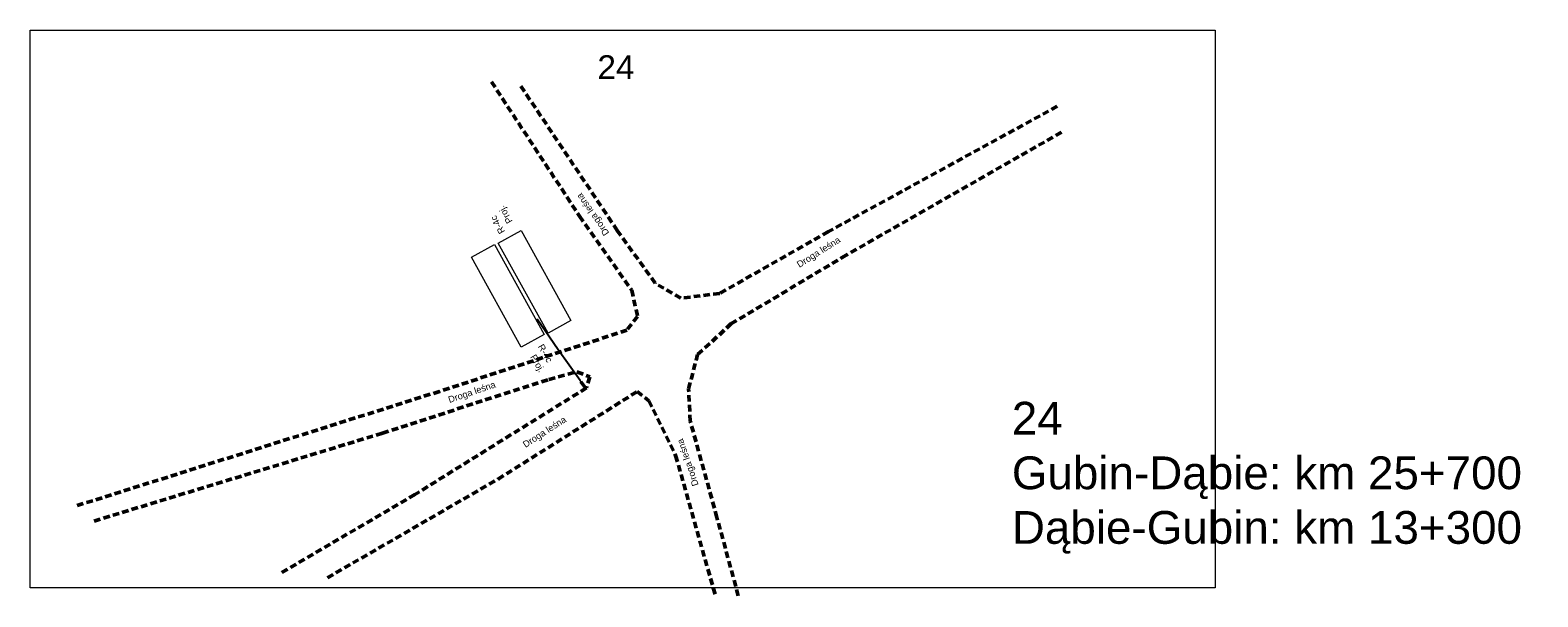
# Model space of a CAD drawing. Header units: millimetres. Extents: x -32728 to 16036, y -21222 to 1675.
# Tile 21 of 58: x 2732 to 2962, y -443 to -357. Entities that reach past the tile are written whole.
import ezdxf
from ezdxf import colors
from ezdxf.entities.mleader import LeaderData, LeaderLine
from ezdxf.math import Vec2, Vec3

# ---------------------------------------------------------------- set-up
doc = ezdxf.new("R2010")
doc.units = ezdxf.units.MM
doc.linetypes.add('2', pattern=[1.5, 1, -0.5])
doc.layers.add('0  podklady', color=250, linetype='Continuous', lineweight=5, plot=False)
doc.layers.add('0 pomoc', color=61, linetype='Continuous', lineweight=30, plot=False)
doc.layers.add('10 znaki pionowe projektowane', color=1, linetype='Continuous', lineweight=15)
doc.layers.add('2 krawedz jezdni', color=7, linetype='2', lineweight=50, true_color=0x000000)
doc.layers.add('4 wymiary', color=7, linetype='Continuous', lineweight=15, true_color=0x000000)
doc.styles.add('plan', font='arial.ttf', dxfattribs={"height": 1})
doc.styles.get("Standard").update_dxf_attribs({"font": 'arial.ttf'})
picture_1 = doc.add_image_def('image48.png', size_in_pixel=(1879, 885))
picture_2 = doc.add_image_def('image97.png', size_in_pixel=(2967, 756))
picture_3 = doc.add_image_def('image98.png', size_in_pixel=(2967, 756))

# ---------------------------------------------------------------- blocks, each defined once
blk = doc.blocks.new('Słupek')
h = blk.add_hatch(color=256)
h.paths.add_polyline_path([(-50, -5), (0, -5), (50, -5), (50, -10), (-50, -10)])
h.paths.add_polyline_path([(5, 0, 1), (-5, 0, 1)])
at = {"color": 7}
blk.add_lwpolyline([(-50, -5), (50, -5), (50, -10), (-50, -10)], close=True, dxfattribs=at)
blk.add_circle((0, 0), 5, dxfattribs=at)
blk = doc.blocks.new('P_Opis_Pionowe')
at = {"flags": 1}
for tag, p in [('Wielkość', (0, -1.2)), ('Odblaskowość', (0, -2.4)), ('Aktywny', (0, -3.6)), ('Ilość', (0, -4.8)), ('Dodatkowe', (0, -6)), ('Kilometraż', (0, -7.2)), ('NrDrogi', (0, -8.4))]:
    blk.add_attdef(tag, p, '', height=1, dxfattribs=at)
for tag, p in [('Symbol', (0, 0)), ('Stan', (5, 0))]:
    blk.add_attdef(tag, p, '', height=1)

msp = doc.modelspace()

# ---------------------------------------------------------------- linework, layer by layer
at = {"layer": '2 krawedz jezdni'}
for points in [[(2840.169, -443.302), (2836.914, -431.35), (2832.845, -416.652), (2832.591, -411.719), (2833.964, -406.481), (2839.05, -401.802), (2856.036, -391.631), (2889.571, -372.478)], [(2741.86, -431.876), (2785.865, -418.466), (2811.253, -410.264), (2815.55, -409.092), (2817.502, -409.873), (2816.982, -411.566), (2790.813, -427.84), (2770.372, -439.818)], [(2777.479, -440.531), (2803.518, -425.476), (2824.728, -412.125), (2826.529, -413.529), (2830.608, -421.891), (2836.731, -443.454)]]:
    msp.add_lwpolyline(points, dxfattribs=at)

# ---------------------------------------------------------------- block references
at = {"layer": '10 znaki pionowe projektowane'}
ref = msp.add_blockref('P_Opis_Pionowe', (2804.608, -387.686), dxfattribs=dict(at, rotation=119.605768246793))
ref.add_attrib('Symbol', 'R-4c', (2804.608, -387.686), dxfattribs={"layer": '0', "height": 1, "rotation": 9479.60577})
ref.add_attrib('Stan', 'Proj.', (2805.768, -386.111), dxfattribs={"layer": '0', "height": 1, "rotation": 9479.60577})
ref = msp.add_blockref('P_Opis_Pionowe', (2809.551, -405.235), dxfattribs=dict(at, rotation=299.6057682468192))
ref.add_attrib('Symbol', 'R-4c', (2809.551, -405.235), dxfattribs={"layer": '0', "height": 1, "rotation": 8939.60577})
ref.add_attrib('Stan', 'Proj.', (2808.39, -406.81), dxfattribs={"layer": '0', "height": 1, "rotation": 8939.60577})
for p, xscale, yscale, zscale, rotation in [((2816.477, -411.085), 0.01217587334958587, 0.01217587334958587, 0.01217587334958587, 305.6210996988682), ((2816.483, -411.087), 0.01217587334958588, 0.01217587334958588, 0.01217587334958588, 126.0722382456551)]:
    msp.add_blockref('Słupek', p, dxfattribs=dict(at, xscale=xscale, yscale=yscale, zscale=zscale, rotation=rotation))

# ---------------------------------------------------------------- texts
at = {"layer": '0 pomoc', "color": 1, "insert": (2881.905, -413.685), "char_height": 5, "width": 94.7938, "attachment_point": 1}
msp.add_mtext('24\\PGubin-Dąbie: km 25+700\\PDąbie-Gubin: km 13+300', dxfattribs=at)
at = {"layer": '4 wymiary', "char_height": 1, "width": 16.73043, "attachment_point": 1, "style": 'plan'}
for insert, rotation in [((2819.697, -388.469), 124.88575), ((2848.955, -392.4), 32.24716), ((2795.78, -412.923), 18.76934), ((2807.151, -419.887), 32.83102), ((2833.175, -426.669), 108.67673)]:
    msp.add_mtext('Droga leśna', dxfattribs=dict(at, insert=insert, rotation=rotation))

# ---------------------------------------------------------------- pictures from other files: only their frames are drawn
at = {"layer": '0  podklady'}
image = msp.add_image(picture_1, insert=(2732.115, -442.097), size_in_units=(180.79, 85.151), rotation=0, dxfattribs=at)
image.dxf.flags = 7
at = {"layer": '10 znaki pionowe projektowane'}
image = msp.add_image(picture_3, insert=(2814.638, -401.265), size_in_units=(15.698, 4), rotation=118.91542, dxfattribs=at)
image.dxf.flags = 7
image = msp.add_image(picture_2, insert=(2799.464, -391.606), size_in_units=(15.698, 4), rotation=-61.08458, dxfattribs=at)
image.dxf.flags = 7

# ---------------------------------------------------------------- leaders
ml = msp.add_multileader_mtext('Standard', dxfattribs=at)
ml.set_content('', color=256)
ml.set_leader_properties()
ml.build(insert=Vec2(0, 0))
ml.multileader.update_dxf_attribs({"has_dogleg": 0, "arrow_head_size": 0.8})
ctx = ml.context
ctx.base_point, ctx.char_height, ctx.arrow_head_size, ctx.landing_gap_size, ctx.plane_origin, ctx.plane_x_axis, ctx.plane_y_axis = Vec3(2809.501, -401.05), 0.8, 0.8, 0.4, Vec3(2951.28, -322.871), Vec3(-0.9993035, -0.0373162), Vec3(0.0373162, -0.9993035)
notes = []
notes.append((ctx, [(0, (1, 1, 0), (2811.1, -400.99), (-0.9993035, -0.0373162), 1.6, [(0, [(2816.489, -411.056), (2812.677, -405.734)], 256, [])])]))
ctx.mtext.insert, ctx.mtext.text_direction, ctx.mtext.rotation, ctx.mtext.flow_direction = Vec3(2809.116, -401.465), Vec3(-0.9993035, -0.0373162), 3.1789175, 5
for ctx, leaders in notes:
    for number, flags, end, landing, length, lines in leaders:
        leader = LeaderData()
        leader.index, (leader.has_last_leader_line, leader.has_dogleg_vector, leader.attachment_direction) = number, flags
        leader.last_leader_point, leader.dogleg_vector, leader.dogleg_length = Vec3(end), Vec3(landing), length
        for number, points, colour, breaks in lines:
            line = LeaderLine()
            line.index, line.vertices, line.color, line.breaks = number, Vec3.list(points), colors.encode_raw_color(colour), breaks
            leader.lines.append(line)
        ctx.leaders.append(leader)

# ---------------------------------------------------------------- next in the draw order: texts
at = {"layer": '0  podklady', "color": 1, "insert": (2818.673, -360.778), "char_height": 3.636, "width": 51.91881, "attachment_point": 1, "bg_fill": 2}
msp.add_mtext('24', dxfattribs=at)

# ---------------------------------------------------------------- next in the draw order: linework, layer by layer
at = {"layer": '2 krawedz jezdni'}
for points in [[(2802.504, -364.829), (2815.93, -385.335), (2823.905, -396.645), (2824.8, -400.633), (2823.172, -402.748), (2794.588, -412.086), (2739.256, -429.532)], [(2888.839, -368.572), (2853.931, -387.695), (2837.331, -397.134), (2831.391, -397.866), (2827.485, -395.588), (2821.708, -387.532), (2806.817, -365.236)]]:
    msp.add_lwpolyline(points, dxfattribs=at)

doc.saveas('drawing.dxf')
